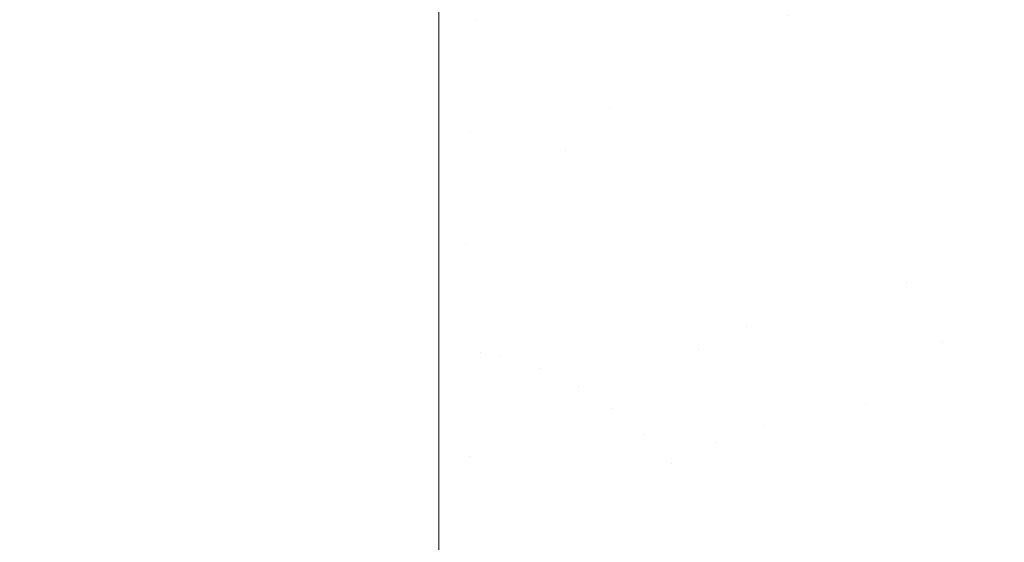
# Model space of a CAD drawing. Header units: centimetres. Extents: x -21.6 to 22.7, y 3.4 to 5.2.
# Tile 140 of 256: x -6.806 to -6.7735, y 5.1071 to 5.1244. Entities that reach past the tile are written whole.
import ezdxf

# ---------------------------------------------------------------- set-up
doc = ezdxf.new("R2010")
doc.units = ezdxf.units.CM
doc.header["$LTSCALE"] = 2.54
doc.layers.add('Lucido design-1', color=7, linetype='Continuous')

# ---------------------------------------------------------------- blocks, each defined once
blk = doc.blocks.new('Gruppo-4-1')
at = {"color": 7, "linetype": 'Continuous', "lineweight": 9}
for points, invisible_edges in [([(-6.773675, 5.125704, -1873.009616), (-6.774747, 5.124227, -1873.010298), (-6.775878, 5.125349, -1873.010298), (-6.774876, 5.126895, -1873.009616)], 15), ([(-6.790812, 5.12625, -1873.012051), (-6.79091, 5.124361, -1873.012543), (-6.792166, 5.126094, -1873.012107), (-6.792166, 5.1263, -1873.012047)], 11), ([(-6.789466, 5.126098, -1873.012051), (-6.789662, 5.12422, -1873.012543), (-6.79091, 5.124361, -1873.012543), (-6.790812, 5.12625, -1873.012051)], 15), ([(-6.779199, 5.125753, -1873.01093), (-6.780035, 5.124107, -1873.011514), (-6.780617, 5.124521, -1873.011514), (-6.779822, 5.126196, -1873.01093)], 15), ([(-6.778002, 5.124815, -1873.01093), (-6.777082, 5.126414, -1873.010298), (-6.775878, 5.125349, -1873.010298), (-6.776872, 5.123815, -1873.01093)], 15), ([(22.630348, 5.126094, -1872.218921), (-21.503423, 5.126094, -1872.218921), (-21.503423, 5.121856, -1872.217884), (22.630348, 5.121856, -1872.217884)], 5), ([(-6.792166, 5.126094, -1873.012107), (-6.792166, 5.121856, -1873.013144), (-21.503423, 5.121856, -1873.013144), (-21.503423, 5.124403, -1873.01252)], 10), ([(-6.792166, 5.121856, -1873.013144), (-6.792166, 5.126094, -1873.012107), (-6.79091, 5.124361, -1873.012543)], 10), ([(-6.788136, 5.125846, -1873.012051), (-6.788428, 5.123987, -1873.012543), (-6.789662, 5.12422, -1873.012543), (-6.789466, 5.126098, -1873.012051)], 15), ([(-6.786828, 5.125498, -1873.012051), (-6.787216, 5.123664, -1873.012543), (-6.788428, 5.123987, -1873.012543), (-6.788136, 5.125846, -1873.012051)], 15), ([(-6.783086, 5.125993, -1873.011514), (-6.782449, 5.125655, -1873.011514), (-6.783113, 5.123918, -1873.012051), (-6.784311, 5.124529, -1873.012051)], 15), ([(-6.785551, 5.125057, -1873.012051), (-6.786031, 5.123255, -1873.012543), (-6.787216, 5.123664, -1873.012543), (-6.786828, 5.125498, -1873.012051)], 15), ([(-6.783113, 5.123918, -1873.012051), (-6.782449, 5.125655, -1873.011514), (-6.781825, 5.125296, -1873.011514)], 11), ([(-6.778002, 5.124815, -1873.01093), (-6.778915, 5.12323, -1873.011514), (-6.780035, 5.124107, -1873.011514), (-6.779199, 5.125753, -1873.01093)], 15), ([(-6.773691, 5.123055, -1873.010298), (-6.774747, 5.124227, -1873.010298), (-6.773675, 5.125704, -1873.009616), (-6.772554, 5.12446, -1873.009616)], 15), ([(-6.781825, 5.125296, -1873.011514), (-6.781214, 5.124918, -1873.011514), (-6.781962, 5.123232, -1873.012051), (-6.783113, 5.123918, -1873.012051)], 15), ([(-6.776872, 5.123815, -1873.01093), (-6.775878, 5.125349, -1873.010298), (-6.774747, 5.124227, -1873.010298), (-6.77581, 5.122761, -1873.01093)], 15), ([(-6.784311, 5.124529, -1873.012051), (-6.78488, 5.122765, -1873.012543), (-6.786031, 5.123255, -1873.012543), (-6.785551, 5.125057, -1873.012051)], 15), ([(-6.781962, 5.123232, -1873.012051), (-6.781214, 5.124918, -1873.011514), (-6.780617, 5.124521, -1873.011514)], 11), ([(-6.783113, 5.123918, -1873.012051), (-6.783769, 5.122199, -1873.012543), (-6.78488, 5.122765, -1873.012543), (-6.784311, 5.124529, -1873.012051)], 15), ([(-6.780617, 5.124521, -1873.011514), (-6.780035, 5.124107, -1873.011514), (-6.780863, 5.122476, -1873.012051), (-6.781962, 5.123232, -1873.012051)], 15), ([(-6.776872, 5.123815, -1873.01093), (-6.777857, 5.122294, -1873.011514), (-6.778915, 5.12323, -1873.011514), (-6.778002, 5.124815, -1873.01093)], 15), ([(-6.79091, 5.124361, -1873.012543), (-6.791104, 5.120643, -1873.013396), (-6.792166, 5.121856, -1873.013144)], 11), ([(-6.79091, 5.124361, -1873.012543), (-6.789662, 5.12422, -1873.012543), (-6.790047, 5.120523, -1873.013396), (-6.791104, 5.120643, -1873.013396)], 15), ([(-6.789004, 5.120326, -1873.013396), (-6.790047, 5.120523, -1873.013396), (-6.789662, 5.12422, -1873.012543), (-6.788428, 5.123987, -1873.012543)], 15), ([(-6.774818, 5.121661, -1873.01093), (-6.77581, 5.122761, -1873.01093), (-6.774747, 5.124227, -1873.010298), (-6.773691, 5.123055, -1873.010298)], 15), ([(-6.772554, 5.12446, -1873.009616), (-6.771513, 5.123175, -1873.009616), (-6.77271, 5.121844, -1873.010298), (-6.773691, 5.123055, -1873.010298)], 15), ([(-6.788428, 5.123987, -1873.012543), (-6.787216, 5.123664, -1873.012543), (-6.787978, 5.120053, -1873.013396), (-6.789004, 5.120326, -1873.013396)], 15), ([(-6.781962, 5.123232, -1873.012051), (-6.782702, 5.121562, -1873.012543), (-6.783769, 5.122199, -1873.012543), (-6.783113, 5.123918, -1873.012051)], 15), ([(-6.780863, 5.122476, -1873.012051), (-6.780035, 5.124107, -1873.011514), (-6.778915, 5.12323, -1873.011514), (-6.779819, 5.121659, -1873.012051)], 15), ([(-6.787978, 5.120053, -1873.013396), (-6.787216, 5.123664, -1873.012543), (-6.786506, 5.121471, -1873.012991)], 11), ([(-6.787216, 5.123664, -1873.012543), (-6.786031, 5.123255, -1873.012543), (-6.786506, 5.121471, -1873.012991)], 11), ([(-6.77581, 5.122761, -1873.01093), (-6.776864, 5.121308, -1873.011514), (-6.777857, 5.122294, -1873.011514), (-6.776872, 5.123815, -1873.01093)], 15), ([(-6.786506, 5.121471, -1873.012991), (-6.786031, 5.123255, -1873.012543), (-6.78488, 5.122765, -1873.012543), (-6.785444, 5.121019, -1873.012991)], 15), ([(-6.780863, 5.122476, -1873.012051), (-6.781683, 5.120861, -1873.012543), (-6.782702, 5.121562, -1873.012543), (-6.781962, 5.123232, -1873.012051)], 15), ([(-6.779819, 5.121659, -1873.012051), (-6.778915, 5.12323, -1873.011514), (-6.777857, 5.122294, -1873.011514), (-6.778834, 5.120787, -1873.012051)], 15), ([(-6.773691, 5.123055, -1873.010298), (-6.77271, 5.121844, -1873.010298), (-6.773897, 5.120524, -1873.01093), (-6.774818, 5.121661, -1873.01093)], 15), ([(-6.785444, 5.121019, -1873.012991), (-6.78488, 5.122765, -1873.012543), (-6.783769, 5.122199, -1873.012543), (-6.784419, 5.120497, -1873.012991)], 15), ([(-6.775936, 5.120279, -1873.011514), (-6.776864, 5.121308, -1873.011514), (-6.77581, 5.122761, -1873.01093), (-6.774818, 5.121661, -1873.01093)], 15), ([(-6.779819, 5.121659, -1873.012051), (-6.780715, 5.120103, -1873.012543), (-6.781683, 5.120861, -1873.012543), (-6.780863, 5.122476, -1873.012051)], 15), ([(-6.778834, 5.120787, -1873.012051), (-6.777857, 5.122294, -1873.011514), (-6.776864, 5.121308, -1873.011514), (-6.777908, 5.119868, -1873.012051)], 15), ([(-6.784419, 5.120497, -1873.012991), (-6.783769, 5.122199, -1873.012543), (-6.782702, 5.121562, -1873.012543), (-6.783435, 5.119909, -1873.012991)], 15), ([(22.630348, 5.121856, -1872.217884), (-21.503423, 5.121856, -1872.217884), (-21.503423, 5.117577, -1872.217033), (22.630348, 5.117577, -1872.217033)], 5), ([(-21.503423, 5.121856, -1873.013144), (-6.792166, 5.121856, -1873.013144), (-6.792166, 5.117577, -1873.013995), (-21.503423, 5.117577, -1873.013995)], 5), ([(-6.792166, 5.117577, -1873.013995), (-6.792166, 5.121856, -1873.013144), (-6.791104, 5.120643, -1873.013396)], 10), ([(-6.778834, 5.120787, -1873.012051), (-6.779801, 5.119294, -1873.012543), (-6.780715, 5.120103, -1873.012543), (-6.779819, 5.121659, -1873.012051)], 15), ([(-6.774818, 5.121661, -1873.01093), (-6.773897, 5.120524, -1873.01093), (-6.775074, 5.119215, -1873.011514), (-6.775936, 5.120279, -1873.011514)], 15), ([(-6.773047, 5.119358, -1873.01093), (-6.773897, 5.120524, -1873.01093), (-6.77271, 5.121844, -1873.010298), (-6.771804, 5.120602, -1873.010298)], 15), ([(-6.786506, 5.121471, -1873.012991), (-6.786976, 5.119707, -1873.013396), (-6.787978, 5.120053, -1873.013396)], 11), ([(-6.785444, 5.121019, -1873.012991), (-6.786002, 5.119292, -1873.013396), (-6.786976, 5.119707, -1873.013396), (-6.786506, 5.121471, -1873.012991)], 15), ([(-6.783435, 5.119909, -1873.012991), (-6.782702, 5.121562, -1873.012543), (-6.781683, 5.120861, -1873.012543), (-6.782494, 5.119263, -1873.012991)], 15), ([(-6.777908, 5.119868, -1873.012051), (-6.776864, 5.121308, -1873.011514), (-6.775936, 5.120279, -1873.011514), (-6.777044, 5.118909, -1873.012051)], 15), ([(-6.784419, 5.120497, -1873.012991), (-6.785062, 5.118813, -1873.013396), (-6.786002, 5.119292, -1873.013396), (-6.785444, 5.121019, -1873.012991)], 15), ([(-6.791104, 5.120643, -1873.013396), (-6.791293, 5.117007, -1873.014088), (-6.792166, 5.117577, -1873.013995)], 11), ([(-6.791104, 5.120643, -1873.013396), (-6.790047, 5.120523, -1873.013396), (-6.790424, 5.116909, -1873.014088), (-6.791293, 5.117007, -1873.014088)], 15), ([(-6.782494, 5.119263, -1873.012991), (-6.781683, 5.120861, -1873.012543), (-6.780715, 5.120103, -1873.012543), (-6.781601, 5.118563, -1873.012991)], 15), ([(-6.777908, 5.119868, -1873.012051), (-6.778942, 5.118442, -1873.012543), (-6.779801, 5.119294, -1873.012543), (-6.778834, 5.120787, -1873.012051)], 15), ([(-6.789566, 5.116747, -1873.014088), (-6.790424, 5.116909, -1873.014088), (-6.790047, 5.120523, -1873.013396), (-6.789004, 5.120326, -1873.013396)], 15), ([(-6.789004, 5.120326, -1873.013396), (-6.787978, 5.120053, -1873.013396), (-6.788723, 5.116523, -1873.014088), (-6.789566, 5.116747, -1873.014088)], 15), ([(-6.783435, 5.119909, -1873.012991), (-6.784159, 5.118274, -1873.013396), (-6.785062, 5.118813, -1873.013396), (-6.784419, 5.120497, -1873.012991)], 15), ([(-6.775074, 5.119215, -1873.011514), (-6.773897, 5.120524, -1873.01093), (-6.773047, 5.119358, -1873.01093)], 11), ([(-6.787899, 5.116238, -1873.014088), (-6.788723, 5.116523, -1873.014088), (-6.787978, 5.120053, -1873.013396), (-6.786976, 5.119707, -1873.013396)], 15), ([(-6.781601, 5.118563, -1873.012991), (-6.780715, 5.120103, -1873.012543), (-6.779801, 5.119294, -1873.012543), (-6.780758, 5.117817, -1873.012991)], 15), ([(-6.777044, 5.118909, -1873.012051), (-6.775936, 5.120279, -1873.011514), (-6.775074, 5.119215, -1873.011514), (-6.776241, 5.117918, -1873.012051)], 15), ([(-6.786976, 5.119707, -1873.013396), (-6.786002, 5.119292, -1873.013396), (-6.787099, 5.115897, -1873.014088), (-6.787899, 5.116238, -1873.014088)], 15), ([(-6.782494, 5.119263, -1873.012991), (-6.783297, 5.117681, -1873.013396), (-6.784159, 5.118274, -1873.013396), (-6.783435, 5.119909, -1873.012991)], 15), ([(-6.777044, 5.118909, -1873.012051), (-6.778141, 5.117553, -1873.012543), (-6.778942, 5.118442, -1873.012543), (-6.777908, 5.119868, -1873.012051)], 15), ([(-6.773047, 5.119358, -1873.01093), (-6.772266, 5.118169, -1873.01093), (-6.773548, 5.117012, -1873.011514), (-6.775074, 5.119215, -1873.011514)], 15), ([(-6.786326, 5.115503, -1873.014088), (-6.787099, 5.115897, -1873.014088), (-6.786002, 5.119292, -1873.013396), (-6.785062, 5.118813, -1873.013396)], 15), ([(-6.781601, 5.118563, -1873.012991), (-6.782478, 5.11704, -1873.013396), (-6.783297, 5.117681, -1873.013396), (-6.782494, 5.119263, -1873.012991)], 15), ([(-6.780758, 5.117817, -1873.012991), (-6.779801, 5.119294, -1873.012543), (-6.778942, 5.118442, -1873.012543), (-6.779966, 5.117031, -1873.012991)], 15), ([(-6.776241, 5.117918, -1873.012051), (-6.775074, 5.119215, -1873.011514), (-6.773548, 5.117012, -1873.011514), (-6.774819, 5.115865, -1873.012051)], 15), ([(-6.785062, 5.118813, -1873.013396), (-6.784159, 5.118274, -1873.013396), (-6.785584, 5.115061, -1873.014088), (-6.786326, 5.115503, -1873.014088)], 15), ([(-6.776241, 5.117918, -1873.012051), (-6.777396, 5.116634, -1873.012543), (-6.778141, 5.117553, -1873.012543), (-6.777044, 5.118909, -1873.012051)], 15), ([(-6.780758, 5.117817, -1873.012991), (-6.781705, 5.116356, -1873.013396), (-6.782478, 5.11704, -1873.013396), (-6.781601, 5.118563, -1873.012991)], 15), ([(-6.779966, 5.117031, -1873.012991), (-6.778942, 5.118442, -1873.012543), (-6.778141, 5.117553, -1873.012543), (-6.779226, 5.116211, -1873.012991)], 15), ([(-6.784875, 5.114573, -1873.014088), (-6.785584, 5.115061, -1873.014088), (-6.784159, 5.118274, -1873.013396), (-6.783297, 5.117681, -1873.013396)], 15), ([(-6.770908, 5.115754, -1873.01093), (-6.772278, 5.114752, -1873.011514), (-6.773548, 5.117012, -1873.011514), (-6.772266, 5.118169, -1873.01093)], 15), ([(-6.783297, 5.117681, -1873.013396), (-6.782478, 5.11704, -1873.013396), (-6.784202, 5.114046, -1873.014088), (-6.784875, 5.114573, -1873.014088)], 15), ([(-6.779966, 5.117031, -1873.012991), (-6.780979, 5.115635, -1873.013396), (-6.781705, 5.116356, -1873.013396), (-6.780758, 5.117817, -1873.012991)], 15), ([(-6.776708, 5.115691, -1873.012543), (-6.777396, 5.116634, -1873.012543), (-6.776241, 5.117918, -1873.012051), (-6.774819, 5.115865, -1873.012051)], 15), ([(22.630348, 5.117039, -1872.21695), (22.630348, 5.117577, -1872.217033), (-21.503423, 5.117577, -1872.217033), (-21.503423, 5.117039, -1872.21695)], 10), ([(-21.503423, 5.117039, -1873.014078), (-21.503423, 5.117577, -1873.013995), (-6.792166, 5.117577, -1873.013995), (-6.792166, 5.117039, -1873.014078)], 10), ([(-6.791293, 5.117007, -1873.014088), (-6.792166, 5.117039, -1873.014078), (-6.792166, 5.117577, -1873.013995)], 9), ([(-6.779226, 5.116211, -1873.012991), (-6.778141, 5.117553, -1873.012543), (-6.777396, 5.116634, -1873.012543), (-6.778539, 5.115363, -1873.012991)], 15), ([(-21.503423, 5.117039, -1872.21695), (-21.503423, 5.113486, -1872.216404), (22.630348, 5.113486, -1872.216404), (22.630348, 5.117039, -1872.21695)], 10), ([(-6.792166, 5.117039, -1873.014078), (-6.792166, 5.113486, -1873.014625), (-21.503423, 5.113486, -1873.014625), (-21.503423, 5.117039, -1873.014078)], 10), ([(-6.792166, 5.113486, -1873.014625), (-6.792166, 5.117039, -1873.014078), (-6.791293, 5.117007, -1873.014088)], 10), ([(-6.783566, 5.113484, -1873.014088), (-6.784202, 5.114046, -1873.014088), (-6.782478, 5.11704, -1873.013396), (-6.781705, 5.116356, -1873.013396)], 15), ([(-6.779226, 5.116211, -1873.012991), (-6.7803, 5.114883, -1873.013396), (-6.780979, 5.115635, -1873.013396), (-6.779966, 5.117031, -1873.012991)], 15), ([(-6.791293, 5.117007, -1873.014088), (-6.790424, 5.116909, -1873.014088), (-6.790792, 5.113383, -1873.014629), (-6.792166, 5.113486, -1873.014625)], 15), ([(-6.790115, 5.113255, -1873.014629), (-6.790792, 5.113383, -1873.014629), (-6.790424, 5.116909, -1873.014088), (-6.789566, 5.116747, -1873.014088)], 15), ([(-6.789566, 5.116747, -1873.014088), (-6.788723, 5.116523, -1873.014088), (-6.78945, 5.113078, -1873.014629), (-6.790115, 5.113255, -1873.014629)], 15), ([(-6.774819, 5.115865, -1873.012051), (-6.773548, 5.117012, -1873.011514), (-6.772278, 5.114752, -1873.011514), (-6.773635, 5.11376, -1873.012051)], 15), ([(-6.7888, 5.112854, -1873.014629), (-6.78945, 5.113078, -1873.014629), (-6.788723, 5.116523, -1873.014088), (-6.787899, 5.116238, -1873.014088)], 15), ([(-6.778539, 5.115363, -1873.012991), (-6.777396, 5.116634, -1873.012543), (-6.776708, 5.115691, -1873.012543), (-6.777905, 5.114493, -1873.012991)], 15), ([(-6.787899, 5.116238, -1873.014088), (-6.787099, 5.115897, -1873.014088), (-6.788169, 5.112585, -1873.014629), (-6.7888, 5.112854, -1873.014629)], 15), ([(-6.783566, 5.113484, -1873.014088), (-6.781705, 5.116356, -1873.013396), (-6.78198, 5.114255, -1873.013762)], 11), ([(-6.781705, 5.116356, -1873.013396), (-6.780979, 5.115635, -1873.013396), (-6.78198, 5.114255, -1873.013762)], 11), ([(-6.778539, 5.115363, -1873.012991), (-6.77967, 5.114105, -1873.013396), (-6.7803, 5.114883, -1873.013396), (-6.779226, 5.116211, -1873.012991)], 15), ([(-6.787559, 5.112274, -1873.014629), (-6.788169, 5.112585, -1873.014629), (-6.787099, 5.115897, -1873.014088), (-6.786326, 5.115503, -1873.014088)], 15), ([(-6.774819, 5.115865, -1873.012051), (-6.776077, 5.11473, -1873.012543), (-6.776708, 5.115691, -1873.012543)], 11), ([(-6.775501, 5.113757, -1873.012543), (-6.776077, 5.11473, -1873.012543), (-6.774819, 5.115865, -1873.012051), (-6.773635, 5.11376, -1873.012051)], 15), ([(-6.786326, 5.115503, -1873.014088), (-6.785584, 5.115061, -1873.014088), (-6.786974, 5.111925, -1873.014629), (-6.787559, 5.112274, -1873.014629)], 15), ([(-6.78198, 5.114255, -1873.013762), (-6.780979, 5.115635, -1873.013396), (-6.7803, 5.114883, -1873.013396), (-6.781362, 5.11357, -1873.013762)], 15), ([(-6.777905, 5.114493, -1873.012991), (-6.776708, 5.115691, -1873.012543), (-6.776077, 5.11473, -1873.012543), (-6.777323, 5.113606, -1873.012991)], 15), ([(-6.777905, 5.114493, -1873.012991), (-6.779089, 5.113307, -1873.013396), (-6.77967, 5.114105, -1873.013396), (-6.778539, 5.115363, -1873.012991)], 15), ([(-6.786415, 5.11154, -1873.014629), (-6.786974, 5.111925, -1873.014629), (-6.785584, 5.115061, -1873.014088), (-6.784875, 5.114573, -1873.014088)], 15), ([(-6.781362, 5.11357, -1873.013762), (-6.7803, 5.114883, -1873.013396), (-6.77967, 5.114105, -1873.013396), (-6.780789, 5.112862, -1873.013762)], 15), ([(-6.773635, 5.11376, -1873.012051), (-6.772278, 5.114752, -1873.011514), (-6.771247, 5.112482, -1873.011514), (-6.772675, 5.111644, -1873.012051)], 15), ([(-6.784875, 5.114573, -1873.014088), (-6.784202, 5.114046, -1873.014088), (-6.785884, 5.111124, -1873.014629), (-6.786415, 5.11154, -1873.014629)], 15), ([(-6.777323, 5.113606, -1873.012991), (-6.778555, 5.112494, -1873.013396), (-6.779089, 5.113307, -1873.013396), (-6.777905, 5.114493, -1873.012991)], 15), ([(-6.777323, 5.113606, -1873.012991), (-6.776077, 5.11473, -1873.012543), (-6.775501, 5.113757, -1873.012543), (-6.776791, 5.112708, -1873.012991)], 15), ([(-6.78198, 5.114255, -1873.013762), (-6.782969, 5.112891, -1873.014088), (-6.783566, 5.113484, -1873.014088)], 11), ([(-6.781362, 5.11357, -1873.013762), (-6.782412, 5.112273, -1873.014088), (-6.782969, 5.112891, -1873.014088), (-6.78198, 5.114255, -1873.013762)], 15), ([(-6.780789, 5.112862, -1873.013762), (-6.77967, 5.114105, -1873.013396), (-6.779089, 5.113307, -1873.013396), (-6.780259, 5.112135, -1873.013762)], 15), ([(-6.785382, 5.110681, -1873.014629), (-6.785884, 5.111124, -1873.014629), (-6.784202, 5.114046, -1873.014088), (-6.783566, 5.113484, -1873.014088)], 15), ([(-21.503423, 5.113486, -1872.216404), (-21.503423, 5.113265, -1872.21637), (22.630348, 5.113265, -1872.21637), (22.630348, 5.113486, -1872.216404)], 10), ([(-6.792166, 5.113486, -1873.014625), (-6.792166, 5.113265, -1873.014659), (-21.503423, 5.113265, -1873.014659), (-21.503423, 5.113486, -1873.014625)], 10), ([(-6.792166, 5.113265, -1873.014659), (-6.792166, 5.113486, -1873.014625), (-6.790792, 5.113383, -1873.014629)], 10), ([(-6.783566, 5.113484, -1873.014088), (-6.782969, 5.112891, -1873.014088), (-6.784911, 5.110213, -1873.014629), (-6.785382, 5.110681, -1873.014629)], 15), ([(-6.780789, 5.112862, -1873.013762), (-6.781894, 5.111633, -1873.014088), (-6.782412, 5.112273, -1873.014088), (-6.781362, 5.11357, -1873.013762)], 15), ([(-6.776791, 5.112708, -1873.012991), (-6.778067, 5.111671, -1873.013396), (-6.778555, 5.112494, -1873.013396), (-6.777323, 5.113606, -1873.012991)], 15), ([(-6.776791, 5.112708, -1873.012991), (-6.775501, 5.113757, -1873.012543), (-6.774979, 5.112777, -1873.012543), (-6.77631, 5.111804, -1873.012991)], 15), ([(-6.773635, 5.11376, -1873.012051), (-6.774979, 5.112777, -1873.012543), (-6.775501, 5.113757, -1873.012543)], 11), ([(-6.772675, 5.111644, -1873.012051), (-6.774089, 5.110815, -1873.012543), (-6.774979, 5.112777, -1873.012543), (-6.773635, 5.11376, -1873.012051)], 15), ([(22.630348, 5.110022, -1872.216014), (22.630348, 5.113265, -1872.21637), (-21.503423, 5.113265, -1872.21637), (-21.503423, 5.110022, -1872.216014)], 10), ([(-21.503423, 5.110022, -1873.015014), (-21.503423, 5.113265, -1873.014659), (-6.792166, 5.113265, -1873.014659), (-6.792166, 5.110022, -1873.015014)], 10), ([(-6.792166, 5.113265, -1873.014659), (-6.790792, 5.113383, -1873.014629), (-6.79115, 5.109948, -1873.015031)], 11), ([(-6.79115, 5.109948, -1873.015031), (-6.792166, 5.110022, -1873.015014), (-6.792166, 5.113265, -1873.014659)], 9), ([(-6.79115, 5.109948, -1873.015031), (-6.790792, 5.113383, -1873.014629), (-6.790115, 5.113255, -1873.014629)], 11), ([(-6.790115, 5.113255, -1873.014629), (-6.78945, 5.113078, -1873.014629), (-6.790158, 5.109722, -1873.015031), (-6.79115, 5.109948, -1873.015031)], 15), ([(-6.780259, 5.112135, -1873.013762), (-6.779089, 5.113307, -1873.013396), (-6.778555, 5.112494, -1873.013396), (-6.779773, 5.111395, -1873.013762)], 15), ([(-6.790158, 5.109722, -1873.015031), (-6.78945, 5.113078, -1873.014629), (-6.7888, 5.112854, -1873.014629)], 11), ([(-6.7888, 5.112854, -1873.014629), (-6.788169, 5.112585, -1873.014629), (-6.789211, 5.109358, -1873.015031), (-6.790158, 5.109722, -1873.015031)], 15), ([(-6.784472, 5.109725, -1873.014629), (-6.784911, 5.110213, -1873.014629), (-6.782969, 5.112891, -1873.014088), (-6.782412, 5.112273, -1873.014088)], 15), ([(-6.780259, 5.112135, -1873.013762), (-6.781415, 5.110977, -1873.014088), (-6.781894, 5.111633, -1873.014088), (-6.780789, 5.112862, -1873.013762)], 15), ([(-6.789211, 5.109358, -1873.015031), (-6.788169, 5.112585, -1873.014629), (-6.787559, 5.112274, -1873.014629)], 11), ([(-6.779773, 5.111395, -1873.013762), (-6.778555, 5.112494, -1873.013396), (-6.778067, 5.111671, -1873.013396)], 11), ([(-6.77631, 5.111804, -1873.012991), (-6.777626, 5.110842, -1873.013396), (-6.778067, 5.111671, -1873.013396), (-6.776791, 5.112708, -1873.012991)], 15), ([(-6.77631, 5.111804, -1873.012991), (-6.774979, 5.112777, -1873.012543), (-6.774089, 5.110815, -1873.012543), (-6.775488, 5.109994, -1873.012991)], 15), ([(-6.787559, 5.112274, -1873.014629), (-6.786974, 5.111925, -1873.014629), (-6.788328, 5.10887, -1873.015031), (-6.789211, 5.109358, -1873.015031)], 15), ([(-6.782985, 5.110419, -1873.014377), (-6.784063, 5.109221, -1873.014629), (-6.784472, 5.109725, -1873.014629), (-6.782412, 5.112273, -1873.014088)], 15), ([(-6.782412, 5.112273, -1873.014088), (-6.781894, 5.111633, -1873.014088), (-6.782985, 5.110419, -1873.014377)], 11), ([(-6.788328, 5.10887, -1873.015031), (-6.786974, 5.111925, -1873.014629), (-6.786415, 5.11154, -1873.014629)], 11), ([(-6.779773, 5.111395, -1873.013762), (-6.780977, 5.110309, -1873.014088), (-6.781415, 5.110977, -1873.014088), (-6.780259, 5.112135, -1873.013762)], 15), ([(-6.786415, 5.11154, -1873.014629), (-6.785884, 5.111124, -1873.014629), (-6.787522, 5.108278, -1873.015031), (-6.788328, 5.10887, -1873.015031)], 15), ([(-6.782985, 5.110419, -1873.014377), (-6.781894, 5.111633, -1873.014088), (-6.781415, 5.110977, -1873.014088)], 11), ([(-6.778067, 5.111671, -1873.013396), (-6.777626, 5.110842, -1873.013396), (-6.778927, 5.109891, -1873.013762), (-6.779773, 5.111395, -1873.013762)], 15), ([(-6.775488, 5.109994, -1873.012991), (-6.776872, 5.109182, -1873.013396), (-6.777626, 5.110842, -1873.013396), (-6.77631, 5.111804, -1873.012991)], 15), ([(-6.77192, 5.109554, -1873.012051), (-6.773389, 5.108877, -1873.012543), (-6.774089, 5.110815, -1873.012543), (-6.772675, 5.111644, -1873.012051)], 15), ([(-6.778927, 5.109891, -1873.013762), (-6.780213, 5.108951, -1873.014088), (-6.780977, 5.110309, -1873.014088), (-6.779773, 5.111395, -1873.013762)], 15), ([(-6.787522, 5.108278, -1873.015031), (-6.785884, 5.111124, -1873.014629), (-6.785382, 5.110681, -1873.014629)], 11), ([(-6.781415, 5.110977, -1873.014088), (-6.780977, 5.110309, -1873.014088), (-6.782166, 5.109236, -1873.014377), (-6.782985, 5.110419, -1873.014377)], 15), ([(-6.785382, 5.110681, -1873.014629), (-6.784911, 5.110213, -1873.014629), (-6.786803, 5.107605, -1873.015031), (-6.787522, 5.108278, -1873.015031)], 15), ([(-6.778927, 5.109891, -1873.013762), (-6.777626, 5.110842, -1873.013396), (-6.776872, 5.109182, -1873.013396), (-6.778241, 5.10838, -1873.013762)], 15), ([(-6.775488, 5.109994, -1873.012991), (-6.774089, 5.110815, -1873.012543), (-6.773389, 5.108877, -1873.012543), (-6.774842, 5.108206, -1873.012991)], 15), ([(-6.786803, 5.107605, -1873.015031), (-6.784911, 5.110213, -1873.014629), (-6.784472, 5.109725, -1873.014629)], 11), ([(-6.782166, 5.109236, -1873.014377), (-6.78334, 5.108177, -1873.014629), (-6.784063, 5.109221, -1873.014629), (-6.782985, 5.110419, -1873.014377)], 15), ([(-6.782166, 5.109236, -1873.014377), (-6.780977, 5.110309, -1873.014088), (-6.780213, 5.108951, -1873.014088), (-6.781483, 5.108022, -1873.014377)], 15), ([(-21.503423, 5.110022, -1872.216014), (-21.503423, 5.108928, -1872.215895), (22.630348, 5.108928, -1872.215895), (22.630348, 5.110022, -1872.216014)], 10), ([(-6.792166, 5.110022, -1873.015014), (-6.792166, 5.108928, -1873.015134), (-21.503423, 5.108928, -1873.015134), (-21.503423, 5.110022, -1873.015014)], 10), ([(-6.792166, 5.108928, -1873.015134), (-6.792166, 5.110022, -1873.015014), (-6.79115, 5.109948, -1873.015031)], 10), ([(-6.79115, 5.109948, -1873.015031), (-6.790158, 5.109722, -1873.015031), (-6.792166, 5.108928, -1873.015134)], 11), ([(-6.778241, 5.10838, -1873.013762), (-6.779594, 5.107586, -1873.014088), (-6.780213, 5.108951, -1873.014088), (-6.778927, 5.109891, -1873.013762)], 15), ([(-6.774842, 5.108206, -1873.012991), (-6.77628, 5.107542, -1873.013396), (-6.776872, 5.109182, -1873.013396), (-6.775488, 5.109994, -1873.012991)], 15), ([(-6.792166, 5.108928, -1873.015134), (-6.790158, 5.109722, -1873.015031), (-6.790847, 5.106459, -1873.015306)], 11), ([(-6.790225, 5.106219, -1873.015306), (-6.790847, 5.106459, -1873.015306), (-6.790158, 5.109722, -1873.015031), (-6.789211, 5.109358, -1873.015031)], 15), ([(-6.784472, 5.109725, -1873.014629), (-6.784063, 5.109221, -1873.014629), (-6.786176, 5.106872, -1873.015031), (-6.786803, 5.107605, -1873.015031)], 15), ([(-6.789211, 5.109358, -1873.015031), (-6.788328, 5.10887, -1873.015031), (-6.789645, 5.105899, -1873.015306), (-6.790225, 5.106219, -1873.015306)], 15), ([(-6.784063, 5.109221, -1873.014629), (-6.78334, 5.108177, -1873.014629), (-6.785642, 5.106099, -1873.015031), (-6.786176, 5.106872, -1873.015031)], 15), ([(-6.781483, 5.108022, -1873.014377), (-6.782737, 5.107105, -1873.014629), (-6.78334, 5.108177, -1873.014629), (-6.782166, 5.109236, -1873.014377)], 15), ([(22.630348, 5.106655, -1872.215746), (22.630348, 5.108928, -1872.215895), (-21.503423, 5.108928, -1872.215895), (-21.503423, 5.106655, -1872.215746)], 10), ([(-21.503423, 5.106655, -1873.015282), (-21.503423, 5.108928, -1873.015134), (-6.792166, 5.108928, -1873.015134), (-6.792166, 5.106655, -1873.015282)], 10), ([(-6.790847, 5.106459, -1873.015306), (-6.792166, 5.106655, -1873.015282), (-6.792166, 5.108928, -1873.015134)], 9), ([(-6.781483, 5.108022, -1873.014377), (-6.780213, 5.108951, -1873.014088), (-6.779594, 5.107586, -1873.014088), (-6.78093, 5.106803, -1873.014377)], 15), ([(-6.778241, 5.10838, -1873.013762), (-6.776872, 5.109182, -1873.013396), (-6.77628, 5.107542, -1873.013396), (-6.777702, 5.106886, -1873.013762)], 15), ([(-6.789116, 5.10551, -1873.015306), (-6.789645, 5.105899, -1873.015306), (-6.788328, 5.10887, -1873.015031), (-6.787522, 5.108278, -1873.015031)], 15), ([(-6.774842, 5.108206, -1873.012991), (-6.773389, 5.108877, -1873.012543), (-6.77286, 5.106987, -1873.012543), (-6.774354, 5.106463, -1873.012991)], 15), ([(-6.787522, 5.108278, -1873.015031), (-6.786803, 5.107605, -1873.015031), (-6.788644, 5.105068, -1873.015306), (-6.789116, 5.10551, -1873.015306)], 15), ([(-6.777702, 5.106886, -1873.013762), (-6.779107, 5.106238, -1873.014088), (-6.779594, 5.107586, -1873.014088), (-6.778241, 5.10838, -1873.013762)], 15), ([(-6.785196, 5.105307, -1873.015031), (-6.785642, 5.106099, -1873.015031), (-6.78334, 5.108177, -1873.014629), (-6.782737, 5.107105, -1873.014629)], 15), ([(-6.78093, 5.106803, -1873.014377), (-6.782249, 5.106029, -1873.014629), (-6.782737, 5.107105, -1873.014629), (-6.781483, 5.108022, -1873.014377)], 15), ([(-6.774354, 5.106463, -1873.012991), (-6.775832, 5.105944, -1873.013396), (-6.77628, 5.107542, -1873.013396), (-6.774842, 5.108206, -1873.012991)], 15), ([(-6.788232, 5.104586, -1873.015306), (-6.788644, 5.105068, -1873.015306), (-6.786803, 5.107605, -1873.015031), (-6.786176, 5.106872, -1873.015031)], 15), ([(-6.78093, 5.106803, -1873.014377), (-6.779594, 5.107586, -1873.014088), (-6.779107, 5.106238, -1873.014088), (-6.780494, 5.105598, -1873.014377)], 15), ([(-6.777702, 5.106886, -1873.013762), (-6.77628, 5.107542, -1873.013396), (-6.775832, 5.105944, -1873.013396), (-6.777294, 5.105431, -1873.013762)], 15)]:
    blk.add_3dface(points, dxfattribs=dict(at, invisible_edges=invisible_edges))
blk = doc.blocks.new('Gruppo-5-1')
at = {"color": 7}
blk.add_blockref('Gruppo-4-1', (0, 0), dxfattribs=at)

msp = doc.modelspace()

# ---------------------------------------------------------------- block references
at = {"layer": 'Lucido design-1', "color": 7}
msp.add_blockref('Gruppo-5-1', (0, 0), dxfattribs=at)

doc.saveas('drawing.dxf')
